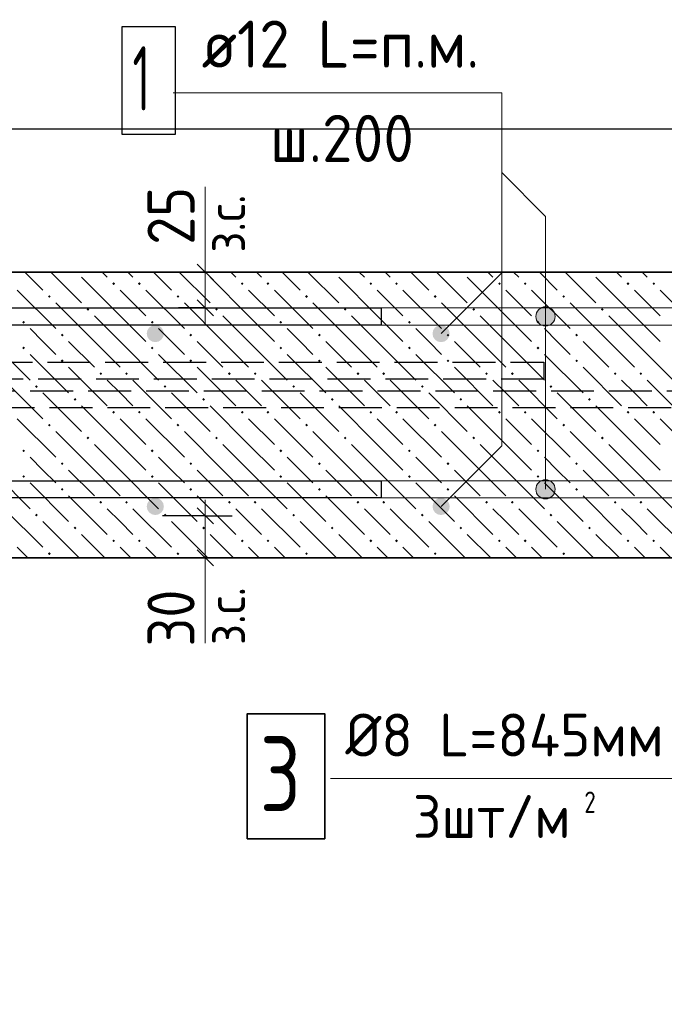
# Model space of a CAD drawing. Header units: millimetres. Extents: x 0 to 50400, y 0 to 35640.
# Tile 11 of 40: x 9164 to 12773, y 9202 to 14715. Entities that reach past the tile are written whole.
import ezdxf

# ---------------------------------------------------------------- set-up
doc = ezdxf.new("R2010")
doc.units = ezdxf.units.MM
doc.linetypes.add('______2', pattern=[324, 240, -84])
for name, color, linetype, lineweight in [('Standard', 7, 'Continuous', 25), ('ЖБ Перекрытие верхний уровень', 7, 'Continuous', 35), ('Размерная линия_ общее', 7, 'Continuous', 13), ('Текст_ общее', 7, 'Continuous', 25)]:
    doc.layers.add(name, color=color, linetype=linetype, lineweight=lineweight)
doc.layers.add('Обрамление П-обр. равн.', color=7, linetype='Continuous', lineweight=25, true_color=0x5f1e0f)
doc.layers.add('Фоновоя арматура Х1', color=7, linetype='Continuous', lineweight=18, true_color=0x656565)
doc.layers.add('Стена фоновая арматура Х1', color=7, linetype='______2', true_color=0xa0a0a0)
doc.styles.add('ISOCPEUR', font='txt')

msp = doc.modelspace()

# ---------------------------------------------------------------- hatches: boundary and pattern name
at = {"layer": 'ЖБ Перекрытие верхний уровень', "linetype": 'Continuous', "lineweight": 18, "transparency": 33554687}
for points in [[(9473.8, 13301.9), (9473.5, 13301.6), (9473.2, 13301.9)], [(10193.8, 13301.9), (10193.5, 13301.6), (10193.2, 13301.9)], [(10913.8, 13301.9), (10913.5, 13301.6), (10913.2, 13301.9)], [(11633.8, 13301.9), (11633.5, 13301.6), (11633.2, 13301.9)], [(12353.8, 13301.9), (12353.5, 13301.6), (12353.2, 13301.9)], [(9681.7, 13237.4), (9689.5, 13245.2), (9697.3, 13237.4), (9689.5, 13229.6)], [(9825.7, 13237.4), (9833.5, 13245.2), (9841.3, 13237.4), (9833.5, 13229.6)], [(10401.7, 13237.4), (10409.5, 13245.2), (10417.3, 13237.4), (10409.5, 13229.6)], [(10545.7, 13237.4), (10553.5, 13245.2), (10561.3, 13237.4), (10553.5, 13229.6)], [(11121.7, 13237.4), (11129.5, 13245.2), (11137.3, 13237.4), (11129.5, 13229.6)], [(11265.7, 13237.4), (11273.5, 13245.2), (11281.3, 13237.4), (11273.5, 13229.6)], [(11841.7, 13237.4), (11849.5, 13245.2), (11857.3, 13237.4), (11849.5, 13229.6)], [(11985.7, 13237.4), (11993.5, 13245.2), (12001.3, 13237.4), (11993.5, 13229.6)], [(12561.7, 13237.4), (12569.5, 13245.2), (12577.3, 13237.4), (12569.5, 13229.6)], [(12705.7, 13237.4), (12713.5, 13245.2), (12721.3, 13237.4), (12713.5, 13229.6)], [(9321.7, 13165.4), (9329.5, 13173.2), (9337.3, 13165.4), (9329.5, 13157.6)], [(10041.7, 13165.4), (10049.5, 13173.2), (10057.3, 13165.4), (10049.5, 13157.6)], [(10761.7, 13165.4), (10769.5, 13173.2), (10777.3, 13165.4), (10769.5, 13157.6)], [(11481.7, 13165.4), (11489.5, 13173.2), (11497.3, 13165.4), (11489.5, 13157.6)], [(12201.7, 13165.4), (12209.5, 13173.2), (12217.3, 13165.4), (12209.5, 13157.6)], [(9537.7, 13093.4), (9545.5, 13101.2), (9553.3, 13093.4), (9545.5, 13085.6)], [(10257.7, 13093.4), (10265.5, 13101.2), (10273.3, 13093.4), (10265.5, 13085.6)], [(10977.7, 13093.4), (10985.5, 13101.2), (10993.3, 13093.4), (10985.5, 13085.6)], [(11697.7, 13093.4), (11705.5, 13101.2), (11713.3, 13093.4), (11705.5, 13085.6)], [(12417.7, 13093.4), (12425.5, 13101.2), (12433.3, 13093.4), (12425.5, 13085.6)], [(9177.7, 13021.4), (9185.5, 13029.2), (9193.3, 13021.4), (9185.5, 13013.6)], [(9897.7, 13021.4), (9905.5, 13029.2), (9913.3, 13021.4), (9905.5, 13013.6)], [(10617.7, 13021.4), (10625.5, 13029.2), (10633.3, 13021.4), (10625.5, 13013.6)], [(11337.7, 13021.4), (11345.5, 13029.2), (11353.3, 13021.4), (11345.5, 13013.6)], [(12057.7, 13021.4), (12065.5, 13029.2), (12073.3, 13021.4), (12065.5, 13013.6)], [(9393.7, 12949.4), (9401.5, 12957.2), (9409.3, 12949.4), (9401.5, 12941.6)], [(10113.7, 12949.4), (10121.5, 12957.2), (10129.3, 12949.4), (10121.5, 12941.6)], [(10833.7, 12949.4), (10841.5, 12957.2), (10849.3, 12949.4), (10841.5, 12941.6)], [(11553.7, 12949.4), (11561.5, 12957.2), (11569.3, 12949.4), (11561.5, 12941.6)], [(12273.7, 12949.4), (12281.5, 12957.2), (12289.3, 12949.4), (12281.5, 12941.6)], [(9177.7, 12877.4), (9185.5, 12885.2), (9193.3, 12877.4), (9185.5, 12869.6)], [(9897.7, 12877.4), (9905.5, 12885.2), (9913.3, 12877.4), (9905.5, 12869.6)], [(10617.7, 12877.4), (10625.5, 12885.2), (10633.3, 12877.4), (10625.5, 12869.6)], [(11337.7, 12877.4), (11345.5, 12885.2), (11353.3, 12877.4), (11345.5, 12869.6)], [(12057.7, 12877.4), (12065.5, 12885.2), (12073.3, 12877.4), (12065.5, 12869.6)], [(9393.7, 12805.4), (9401.5, 12813.2), (9409.3, 12805.4), (9401.5, 12797.6)], [(10113.7, 12805.4), (10121.5, 12813.2), (10129.3, 12805.4), (10121.5, 12797.6)], [(10833.7, 12805.4), (10841.5, 12813.2), (10849.3, 12805.4), (10841.5, 12797.6)], [(11553.7, 12805.4), (11561.5, 12813.2), (11569.3, 12805.4), (11561.5, 12797.6)], [(12273.7, 12805.4), (12281.5, 12813.2), (12289.3, 12805.4), (12281.5, 12797.6)], [(9609.7, 12733.4), (9617.5, 12741.2), (9625.3, 12733.4), (9617.5, 12725.6)], [(9753.7, 12733.4), (9761.5, 12741.2), (9769.3, 12733.4), (9761.5, 12725.6)], [(10329.7, 12733.4), (10337.5, 12741.2), (10345.3, 12733.4), (10337.5, 12725.6)], [(10473.7, 12733.4), (10481.5, 12741.2), (10489.3, 12733.4), (10481.5, 12725.6)], [(11049.7, 12733.4), (11057.5, 12741.2), (11065.3, 12733.4), (11057.5, 12725.6)], [(11193.7, 12733.4), (11201.5, 12741.2), (11209.3, 12733.4), (11201.5, 12725.6)], [(11769.7, 12733.4), (11777.5, 12741.2), (11785.3, 12733.4), (11777.5, 12725.6)], [(11913.7, 12733.4), (11921.5, 12741.2), (11929.3, 12733.4), (11921.5, 12725.6)], [(12489.7, 12733.4), (12497.5, 12741.2), (12505.3, 12733.4), (12497.5, 12725.6)], [(12633.7, 12733.4), (12641.5, 12741.2), (12649.3, 12733.4), (12641.5, 12725.6)], [(9249.7, 12661.4), (9257.5, 12669.2), (9265.3, 12661.4), (9257.5, 12653.6)], [(9969.7, 12661.4), (9977.5, 12669.2), (9985.3, 12661.4), (9977.5, 12653.6)], [(10689.7, 12661.4), (10697.5, 12669.2), (10705.3, 12661.4), (10697.5, 12653.6)], [(11409.7, 12661.4), (11417.5, 12669.2), (11425.3, 12661.4), (11417.5, 12653.6)], [(12129.7, 12661.4), (12137.5, 12669.2), (12145.3, 12661.4), (12137.5, 12653.6)], [(9465.7, 12589.4), (9473.5, 12597.2), (9481.3, 12589.4), (9473.5, 12581.6)], [(10185.7, 12589.4), (10193.5, 12597.2), (10201.3, 12589.4), (10193.5, 12581.6)], [(10905.7, 12589.4), (10913.5, 12597.2), (10921.3, 12589.4), (10913.5, 12581.6)], [(11625.7, 12589.4), (11633.5, 12597.2), (11641.3, 12589.4), (11633.5, 12581.6)], [(12345.7, 12589.4), (12353.5, 12597.2), (12361.3, 12589.4), (12353.5, 12581.6)], [(9681.7, 12517.4), (9689.5, 12525.2), (9697.3, 12517.4), (9689.5, 12509.6)], [(9825.7, 12517.4), (9833.5, 12525.2), (9841.3, 12517.4), (9833.5, 12509.6)], [(10401.7, 12517.4), (10409.5, 12525.2), (10417.3, 12517.4), (10409.5, 12509.6)], [(10545.7, 12517.4), (10553.5, 12525.2), (10561.3, 12517.4), (10553.5, 12509.6)], [(11121.7, 12517.4), (11129.5, 12525.2), (11137.3, 12517.4), (11129.5, 12509.6)], [(11265.7, 12517.4), (11273.5, 12525.2), (11281.3, 12517.4), (11273.5, 12509.6)], [(11841.7, 12517.4), (11849.5, 12525.2), (11857.3, 12517.4), (11849.5, 12509.6)], [(11985.7, 12517.4), (11993.5, 12525.2), (12001.3, 12517.4), (11993.5, 12509.6)], [(12561.7, 12517.4), (12569.5, 12525.2), (12577.3, 12517.4), (12569.5, 12509.6)], [(12705.7, 12517.4), (12713.5, 12525.2), (12721.3, 12517.4), (12713.5, 12509.6)], [(9321.7, 12445.4), (9329.5, 12453.2), (9337.3, 12445.4), (9329.5, 12437.6)], [(10041.7, 12445.4), (10049.5, 12453.2), (10057.3, 12445.4), (10049.5, 12437.6)], [(10761.7, 12445.4), (10769.5, 12453.2), (10777.3, 12445.4), (10769.5, 12437.6)], [(11481.7, 12445.4), (11489.5, 12453.2), (11497.3, 12445.4), (11489.5, 12437.6)], [(12201.7, 12445.4), (12209.5, 12453.2), (12217.3, 12445.4), (12209.5, 12437.6)], [(9537.7, 12373.4), (9545.5, 12381.2), (9553.3, 12373.4), (9545.5, 12365.6)], [(10257.7, 12373.4), (10265.5, 12381.2), (10273.3, 12373.4), (10265.5, 12365.6)], [(10977.7, 12373.4), (10985.5, 12381.2), (10993.3, 12373.4), (10985.5, 12365.6)], [(11697.7, 12373.4), (11705.5, 12381.2), (11713.3, 12373.4), (11705.5, 12365.6)], [(12417.7, 12373.4), (12425.5, 12381.2), (12433.3, 12373.4), (12425.5, 12365.6)], [(9177.7, 12301.4), (9185.5, 12309.2), (9193.3, 12301.4), (9185.5, 12293.6)], [(9897.7, 12301.4), (9905.5, 12309.2), (9913.3, 12301.4), (9905.5, 12293.6)], [(10617.7, 12301.4), (10625.5, 12309.2), (10633.3, 12301.4), (10625.5, 12293.6)], [(11337.7, 12301.4), (11345.5, 12309.2), (11353.3, 12301.4), (11345.5, 12293.6)], [(12057.7, 12301.4), (12065.5, 12309.2), (12073.3, 12301.4), (12065.5, 12293.6)], [(9393.7, 12229.4), (9401.5, 12237.2), (9409.3, 12229.4), (9401.5, 12221.6)], [(10113.7, 12229.4), (10121.5, 12237.2), (10129.3, 12229.4), (10121.5, 12221.6)], [(10833.7, 12229.4), (10841.5, 12237.2), (10849.3, 12229.4), (10841.5, 12221.6)], [(11553.7, 12229.4), (11561.5, 12237.2), (11569.3, 12229.4), (11561.5, 12221.6)], [(12273.7, 12229.4), (12281.5, 12237.2), (12289.3, 12229.4), (12281.5, 12221.6)], [(9177.7, 12157.4), (9185.5, 12165.2), (9193.3, 12157.4), (9185.5, 12149.6)], [(9897.7, 12157.4), (9905.5, 12165.2), (9913.3, 12157.4), (9905.5, 12149.6)], [(10617.7, 12157.4), (10625.5, 12165.2), (10633.3, 12157.4), (10625.5, 12149.6)], [(11337.7, 12157.4), (11345.5, 12165.2), (11353.3, 12157.4), (11345.5, 12149.6)], [(12057.7, 12157.4), (12065.5, 12165.2), (12073.3, 12157.4), (12065.5, 12149.6)], [(9393.7, 12085.4), (9401.5, 12093.2), (9409.3, 12085.4), (9401.5, 12077.6)], [(10113.7, 12085.4), (10121.5, 12093.2), (10129.3, 12085.4), (10121.5, 12077.6)], [(10833.7, 12085.4), (10841.5, 12093.2), (10849.3, 12085.4), (10841.5, 12077.6)], [(11553.7, 12085.4), (11561.5, 12093.2), (11569.3, 12085.4), (11561.5, 12077.6)], [(12273.7, 12085.4), (12281.5, 12093.2), (12289.3, 12085.4), (12281.5, 12077.6)], [(9609.7, 12013.4), (9617.5, 12021.2), (9625.3, 12013.4), (9617.5, 12005.6)], [(9753.7, 12013.4), (9761.5, 12021.2), (9769.3, 12013.4), (9761.5, 12005.6)], [(10329.7, 12013.4), (10337.5, 12021.2), (10345.3, 12013.4), (10337.5, 12005.6)], [(10473.7, 12013.4), (10481.5, 12021.2), (10489.3, 12013.4), (10481.5, 12005.6)], [(11049.7, 12013.4), (11057.5, 12021.2), (11065.3, 12013.4), (11057.5, 12005.6)], [(11193.7, 12013.4), (11201.5, 12021.2), (11209.3, 12013.4), (11201.5, 12005.6)], [(11769.7, 12013.4), (11777.5, 12021.2), (11785.3, 12013.4), (11777.5, 12005.6)], [(11913.7, 12013.4), (11921.5, 12021.2), (11929.3, 12013.4), (11921.5, 12005.6)], [(12489.7, 12013.4), (12497.5, 12021.2), (12505.3, 12013.4), (12497.5, 12005.6)], [(12633.7, 12013.4), (12641.5, 12021.2), (12649.3, 12013.4), (12641.5, 12005.6)], [(9249.7, 11941.4), (9257.5, 11949.2), (9265.3, 11941.4), (9257.5, 11933.6)], [(9969.7, 11941.4), (9977.5, 11949.2), (9985.3, 11941.4), (9977.5, 11933.6)], [(10689.7, 11941.4), (10697.5, 11949.2), (10705.3, 11941.4), (10697.5, 11933.6)], [(11409.7, 11941.4), (11417.5, 11949.2), (11425.3, 11941.4), (11417.5, 11933.6)], [(12129.7, 11941.4), (12137.5, 11949.2), (12145.3, 11941.4), (12137.5, 11933.6)], [(9465.7, 11869.4), (9473.5, 11877.2), (9481.3, 11869.4), (9473.5, 11861.6)], [(10185.7, 11869.4), (10193.5, 11877.2), (10201.3, 11869.4), (10193.5, 11861.6)], [(10905.7, 11869.4), (10913.5, 11877.2), (10921.3, 11869.4), (10913.5, 11861.6)], [(11625.7, 11869.4), (11633.5, 11877.2), (11641.3, 11869.4), (11633.5, 11861.6)], [(12345.7, 11869.4), (12353.5, 11877.2), (12361.3, 11869.4), (12353.5, 11861.6)], [(9681.7, 11797.4), (9689.5, 11805.2), (9697.3, 11797.4), (9689.5, 11789.6)], [(9825.7, 11797.4), (9833.5, 11805.2), (9841.3, 11797.4), (9833.5, 11789.6)], [(10401.7, 11797.4), (10409.5, 11805.2), (10417.3, 11797.4), (10409.5, 11789.6)], [(10545.7, 11797.4), (10553.5, 11805.2), (10561.3, 11797.4), (10553.5, 11789.6)], [(11121.7, 11797.4), (11129.5, 11805.2), (11137.3, 11797.4), (11129.5, 11789.6)], [(11265.7, 11797.4), (11273.5, 11805.2), (11281.3, 11797.4), (11273.5, 11789.6)], [(11841.7, 11797.4), (11849.5, 11805.2), (11857.3, 11797.4), (11849.5, 11789.6)], [(11985.7, 11797.4), (11993.5, 11805.2), (12001.3, 11797.4), (11993.5, 11789.6)], [(12561.7, 11797.4), (12569.5, 11805.2), (12577.3, 11797.4), (12569.5, 11789.6)], [(12705.7, 11797.4), (12713.5, 11805.2), (12721.3, 11797.4), (12713.5, 11789.6)], [(9321.7, 11725.4), (9329.5, 11733.2), (9337.3, 11725.4), (9329.5, 11717.6)], [(10041.7, 11725.4), (10049.5, 11733.2), (10057.3, 11725.4), (10049.5, 11717.6)], [(10761.7, 11725.4), (10769.5, 11733.2), (10777.3, 11725.4), (10769.5, 11717.6)], [(11481.7, 11725.4), (11489.5, 11733.2), (11497.3, 11725.4), (11489.5, 11717.6)], [(12201.7, 11725.4), (12209.5, 11733.2), (12217.3, 11725.4), (12209.5, 11717.6)]]:
    msp.add_hatch(color=7, dxfattribs=at).paths.add_polyline_path(points, flags=16)
at = {"layer": 'Текст_ общее', "linetype": 'Continuous', "lineweight": 13, "transparency": 33554687}
for points in [[(12053.6, 13053.9), (12161.6, 13053.9), (12154, 13080.9)], [(12053.6, 13053.9), (12154, 13080.9), (12061.1, 13080.9)], [(12061.1, 13080.9), (12154, 13080.9), (12134.6, 13100.3)], [(12061.1, 13080.9), (12134.6, 13100.3), (12080.6, 13100.3)], [(12080.6, 13100.3), (12134.6, 13100.3), (12107.5, 13107.9)], [(12061.1, 13026.9), (12161.6, 13053.9), (12053.6, 13053.9)], [(12061.1, 13026.9), (12154, 13026.9), (12161.6, 13053.9)], [(12080.6, 13007.4), (12154, 13026.9), (12061.1, 13026.9)], [(12080.6, 13007.4), (12134.6, 13007.4), (12154, 13026.9)], [(12134.6, 13007.4), (12080.6, 13007.4), (12107.5, 12999.9)], [(12061.1, 12112.9), (12154, 12112.9), (12134.6, 12132.3)], [(12061.1, 12112.9), (12134.6, 12132.3), (12080.6, 12132.3)], [(12080.6, 12132.3), (12134.6, 12132.3), (12107.5, 12139.9)], [(12053.6, 12085.9), (12161.6, 12085.9), (12154, 12112.9)], [(12053.6, 12085.9), (12154, 12112.9), (12061.1, 12112.9)], [(12061.1, 12058.9), (12161.6, 12085.9), (12053.6, 12085.9)], [(12061.1, 12058.9), (12154, 12058.9), (12161.6, 12085.9)], [(12080.6, 12039.4), (12154, 12058.9), (12061.1, 12058.9)], [(12080.6, 12039.4), (12134.6, 12039.4), (12154, 12058.9)], [(12134.6, 12039.4), (12080.6, 12039.4), (12107.5, 12031.9)]]:
    msp.add_hatch(color=7, dxfattribs=at).paths.add_polyline_path(points)
at = {"layer": 'Фоновоя арматура Х1', "linetype": 'Continuous', "lineweight": 18, "transparency": 33554687}
for points in [[(9970.9, 12957.9), (9967.2, 12976.3), (9956.8, 12991.8), (9941.2, 13002.2), (9922.9, 13005.9), (9904.5, 13002.2), (9888.9, 12991.8), (9878.5, 12976.3), (9874.9, 12957.9), (9878.5, 12939.5), (9888.9, 12923.9), (9904.5, 12913.5), (9922.9, 12909.9), (9941.2, 12913.5), (9956.8, 12923.9), (9967.2, 12939.5)], [(11570.9, 12957.9), (11567.2, 12976.3), (11556.8, 12991.8), (11541.2, 13002.2), (11522.9, 13005.9), (11504.5, 13002.2), (11488.9, 12991.8), (11478.5, 12976.3), (11474.9, 12957.9), (11478.5, 12939.5), (11488.9, 12923.9), (11504.5, 12913.5), (11522.9, 12909.9), (11541.2, 12913.5), (11556.8, 12923.9), (11567.2, 12939.5)], [(9970.9, 11989.9), (9967.2, 12008.2), (9956.8, 12023.8), (9941.2, 12034.2), (9922.9, 12037.9), (9904.5, 12034.2), (9888.9, 12023.8), (9878.5, 12008.2), (9874.9, 11989.9), (9878.5, 11971.5), (9888.9, 11955.9), (9904.5, 11945.5), (9922.9, 11941.9), (9941.2, 11945.5), (9956.8, 11955.9), (9967.2, 11971.5)], [(11570.9, 11989.9), (11567.2, 12008.2), (11556.8, 12023.8), (11541.2, 12034.2), (11522.9, 12037.9), (11504.5, 12034.2), (11488.9, 12023.8), (11478.5, 12008.2), (11474.9, 11989.9), (11478.5, 11971.5), (11488.9, 11955.9), (11504.5, 11945.5), (11522.9, 11941.9), (11541.2, 11945.5), (11556.8, 11955.9), (11567.2, 11971.5)]]:
    msp.add_hatch(color=7, dxfattribs=at).paths.add_polyline_path(points)

# ---------------------------------------------------------------- linework, layer by layer
at = {"layer": 'Standard', "color": 7, "linetype": 'Continuous', "lineweight": 13, "transparency": 33554687}
for p, q in [((10202.9, 13301.9), (10202.9, 13778.8)), ((10202.9, 11701.9), (10202.9, 11225))]:
    msp.add_line(p, q, dxfattribs=at)
for points in [[(11522.9, 12957.9), (11862.3, 13297.3), (11862.3, 14305.9), (10022.3, 14305.9)], [(11522.9, 11989.9), (11862.3, 12329.3), (11862.3, 13457.3)], [(10903.9, 10466.6), (13166, 10466.6), (13166, 12455.1)]]:
    msp.add_lwpolyline(points, dxfattribs=at)
at = {"layer": 'Standard', "color": 254, "linetype": 'Continuous', "lineweight": -3, "true_color": 0xc4c4ff, "transparency": 33554687}
msp.add_lwpolyline([(5250.9, 8509.9), (15359.9, 8509.9), (15359.9, 14101.9), (5250.9, 14101.9), (5250.9, 8509.9)], dxfattribs=at)
at = {"layer": 'ЖБ Перекрытие верхний уровень', "color": 7, "linetype": 'Continuous', "lineweight": 35, "transparency": 33554687}
for p, q in [((14559.9, 13301.9), (6050.9, 13301.9)), ((8050.9, 11701.9), (14559.9, 11701.9))]:
    msp.add_line(p, q, dxfattribs=at)
at = {"layer": 'ЖБ Перекрытие верхний уровень', "color": 9, "linetype": 'Continuous', "lineweight": 18, "true_color": 0xc7c7c7, "transparency": 33554687}
for p, q in [((9193, 13301.9), (9293.5, 13201.4)), ((9337, 13301.9), (9509.5, 13129.4)), ((9625, 13301.9), (9653.5, 13273.4)), ((9797.5, 13273.4), (9769, 13301.9)), ((9913, 13301.9), (10013.5, 13201.4)), ((10057, 13301.9), (10229.5, 13129.4)), ((10345, 13301.9), (10373.5, 13273.4)), ((10517.5, 13273.4), (10489, 13301.9)), ((10633, 13301.9), (10733.5, 13201.4)), ((10777, 13301.9), (10949.5, 13129.4)), ((11065, 13301.9), (11093.5, 13273.4)), ((11237.5, 13273.4), (11209, 13301.9)), ((11353, 13301.9), (11453.5, 13201.4)), ((11497, 13301.9), (11669.5, 13129.4)), ((11785, 13301.9), (11813.5, 13273.4)), ((11957.5, 13273.4), (11929, 13301.9)), ((12073, 13301.9), (12173.5, 13201.4)), ((12217, 13301.9), (12389.5, 13129.4)), ((12505, 13301.9), (12533.5, 13273.4)), ((12677.5, 13273.4), (12649, 13301.9)), ((9725.5, 13057.4), (9509.5, 13273.4)), ((10445.5, 13057.4), (10229.5, 13273.4)), ((11165.5, 13057.4), (10949.5, 13273.4)), ((11885.5, 13057.4), (11669.5, 13273.4)), ((12605.5, 13057.4), (12389.5, 13273.4)), ((9149.5, 13201.4), (9365.5, 12985.4)), ((9725.5, 13201.4), (9869.5, 13057.4)), ((9869.5, 13201.4), (10085.5, 12985.4)), ((10445.5, 13201.4), (10589.5, 13057.4)), ((10589.5, 13201.4), (10805.5, 12985.4)), ((11165.5, 13201.4), (11309.5, 13057.4)), ((11309.5, 13201.4), (11525.5, 12985.4)), ((11885.5, 13201.4), (12029.5, 13057.4)), ((12029.5, 13201.4), (12245.5, 12985.4)), ((12605.5, 13201.4), (12749.5, 13057.4)), ((12749.5, 13201.4), (12965.5, 12985.4)), ((9581.5, 12913.4), (9365.5, 13129.4)), ((10301.5, 12913.4), (10085.5, 13129.4)), ((11021.5, 12913.4), (10805.5, 13129.4)), ((11741.5, 12913.4), (11525.5, 13129.4)), ((12461.5, 12913.4), (12245.5, 13129.4)), ((9581.5, 13057.4), (9725.5, 12913.4)), ((9725.5, 13057.4), (9869.5, 12913.4)), ((10301.5, 13057.4), (10445.5, 12913.4)), ((10445.5, 13057.4), (10589.5, 12913.4)), ((11021.5, 13057.4), (11165.5, 12913.4)), ((11165.5, 13057.4), (11309.5, 12913.4)), ((11741.5, 13057.4), (11885.5, 12913.4)), ((11885.5, 13057.4), (12029.5, 12913.4)), ((12461.5, 13057.4), (12605.5, 12913.4)), ((12605.5, 13057.4), (12749.5, 12913.4)), ((9293.5, 12913.4), (9221.5, 12985.4)), ((10013.5, 12913.4), (9941.5, 12985.4)), ((10733.5, 12913.4), (10661.5, 12985.4)), ((11453.5, 12913.4), (11381.5, 12985.4)), ((12173.5, 12913.4), (12101.5, 12985.4)), ((9005.5, 12913.4), (9221.5, 12697.4)), ((9365.5, 12841.4), (9293.5, 12913.4)), ((9437.5, 12913.4), (9581.5, 12769.4)), ((9581.5, 12913.4), (9725.5, 12769.4)), ((9725.5, 12913.4), (9941.5, 12697.4)), ((10085.5, 12841.4), (10013.5, 12913.4)), ((10157.5, 12913.4), (10301.5, 12769.4)), ((10301.5, 12913.4), (10445.5, 12769.4)), ((10445.5, 12913.4), (10661.5, 12697.4)), ((10805.5, 12841.4), (10733.5, 12913.4)), ((10877.5, 12913.4), (11021.5, 12769.4)), ((11021.5, 12913.4), (11165.5, 12769.4)), ((11165.5, 12913.4), (11381.5, 12697.4)), ((11525.5, 12841.4), (11453.5, 12913.4)), ((11597.5, 12913.4), (11741.5, 12769.4)), ((11741.5, 12913.4), (11885.5, 12769.4)), ((11885.5, 12913.4), (12101.5, 12697.4)), ((12245.5, 12841.4), (12173.5, 12913.4)), ((12317.5, 12913.4), (12461.5, 12769.4)), ((12461.5, 12913.4), (12605.5, 12769.4)), ((12605.5, 12913.4), (12821.5, 12697.4)), ((9221.5, 12841.4), (9437.5, 12625.4)), ((9941.5, 12841.4), (10157.5, 12625.4)), ((10661.5, 12841.4), (10877.5, 12625.4)), ((11381.5, 12841.4), (11597.5, 12625.4)), ((12101.5, 12841.4), (12317.5, 12625.4)), ((9437.5, 12769.4), (9653.5, 12553.4)), ((10157.5, 12769.4), (10373.5, 12553.4)), ((10877.5, 12769.4), (11093.5, 12553.4)), ((11597.5, 12769.4), (11813.5, 12553.4)), ((12317.5, 12769.4), (12533.5, 12553.4)), ((9077.5, 12697.4), (9293.5, 12481.4)), ((9725.5, 12625.4), (9653.5, 12697.4)), ((9797.5, 12697.4), (10013.5, 12481.4)), ((10445.5, 12625.4), (10373.5, 12697.4)), ((10517.5, 12697.4), (10733.5, 12481.4)), ((11165.5, 12625.4), (11093.5, 12697.4)), ((11237.5, 12697.4), (11453.5, 12481.4)), ((11885.5, 12625.4), (11813.5, 12697.4)), ((11957.5, 12697.4), (12173.5, 12481.4)), ((12605.5, 12625.4), (12533.5, 12697.4)), ((12677.5, 12697.4), (12893.5, 12481.4)), ((9293.5, 12625.4), (9509.5, 12409.4)), ((9797.5, 12553.4), (9725.5, 12625.4)), ((10013.5, 12625.4), (10229.5, 12409.4)), ((10517.5, 12553.4), (10445.5, 12625.4)), ((10733.5, 12625.4), (10949.5, 12409.4)), ((11237.5, 12553.4), (11165.5, 12625.4)), ((11453.5, 12625.4), (11669.5, 12409.4)), ((11957.5, 12553.4), (11885.5, 12625.4)), ((12173.5, 12625.4), (12389.5, 12409.4)), ((12677.5, 12553.4), (12605.5, 12625.4)), ((9725.5, 12337.4), (9509.5, 12553.4)), ((10445.5, 12337.4), (10229.5, 12553.4)), ((11165.5, 12337.4), (10949.5, 12553.4)), ((11885.5, 12337.4), (11669.5, 12553.4)), ((12605.5, 12337.4), (12389.5, 12553.4)), ((9149.5, 12481.4), (9365.5, 12265.4)), ((9725.5, 12481.4), (9869.5, 12337.4)), ((9869.5, 12481.4), (10085.5, 12265.4)), ((10445.5, 12481.4), (10589.5, 12337.4)), ((10589.5, 12481.4), (10805.5, 12265.4)), ((11165.5, 12481.4), (11309.5, 12337.4)), ((11309.5, 12481.4), (11525.5, 12265.4)), ((11885.5, 12481.4), (12029.5, 12337.4)), ((12029.5, 12481.4), (12245.5, 12265.4)), ((12605.5, 12481.4), (12749.5, 12337.4)), ((12749.5, 12481.4), (12965.5, 12265.4)), ((9581.5, 12193.4), (9365.5, 12409.4)), ((10301.5, 12193.4), (10085.5, 12409.4)), ((11021.5, 12193.4), (10805.5, 12409.4)), ((11741.5, 12193.4), (11525.5, 12409.4)), ((12461.5, 12193.4), (12245.5, 12409.4)), ((9581.5, 12337.4), (9725.5, 12193.4)), ((9725.5, 12337.4), (9869.5, 12193.4)), ((10301.5, 12337.4), (10445.5, 12193.4)), ((10445.5, 12337.4), (10589.5, 12193.4)), ((11021.5, 12337.4), (11165.5, 12193.4)), ((11165.5, 12337.4), (11309.5, 12193.4)), ((11741.5, 12337.4), (11885.5, 12193.4)), ((11885.5, 12337.4), (12029.5, 12193.4)), ((12461.5, 12337.4), (12605.5, 12193.4)), ((12605.5, 12337.4), (12749.5, 12193.4)), ((9293.5, 12193.4), (9221.5, 12265.4)), ((10013.5, 12193.4), (9941.5, 12265.4)), ((10733.5, 12193.4), (10661.5, 12265.4)), ((11453.5, 12193.4), (11381.5, 12265.4)), ((12173.5, 12193.4), (12101.5, 12265.4)), ((9005.5, 12193.4), (9221.5, 11977.4)), ((9365.5, 12121.4), (9293.5, 12193.4)), ((9437.5, 12193.4), (9581.5, 12049.4)), ((9581.5, 12193.4), (9725.5, 12049.4)), ((9725.5, 12193.4), (9941.5, 11977.4)), ((10085.5, 12121.4), (10013.5, 12193.4)), ((10157.5, 12193.4), (10301.5, 12049.4)), ((10301.5, 12193.4), (10445.5, 12049.4)), ((10445.5, 12193.4), (10661.5, 11977.4)), ((10805.5, 12121.4), (10733.5, 12193.4)), ((10877.5, 12193.4), (11021.5, 12049.4)), ((11021.5, 12193.4), (11165.5, 12049.4)), ((11165.5, 12193.4), (11381.5, 11977.4)), ((11525.5, 12121.4), (11453.5, 12193.4)), ((11597.5, 12193.4), (11741.5, 12049.4)), ((11741.5, 12193.4), (11885.5, 12049.4)), ((11885.5, 12193.4), (12101.5, 11977.4)), ((12245.5, 12121.4), (12173.5, 12193.4)), ((12317.5, 12193.4), (12461.5, 12049.4)), ((12461.5, 12193.4), (12605.5, 12049.4)), ((12605.5, 12193.4), (12821.5, 11977.4)), ((9221.5, 12121.4), (9437.5, 11905.4)), ((9941.5, 12121.4), (10157.5, 11905.4)), ((10661.5, 12121.4), (10877.5, 11905.4)), ((11381.5, 12121.4), (11597.5, 11905.4)), ((12101.5, 12121.4), (12317.5, 11905.4)), ((9437.5, 12049.4), (9653.5, 11833.4)), ((10157.5, 12049.4), (10373.5, 11833.4)), ((10877.5, 12049.4), (11093.5, 11833.4)), ((11597.5, 12049.4), (11813.5, 11833.4)), ((12317.5, 12049.4), (12533.5, 11833.4)), ((9077.5, 11977.4), (9293.5, 11761.4)), ((9725.5, 11905.4), (9653.5, 11977.4)), ((9797.5, 11977.4), (10013.5, 11761.4)), ((10445.5, 11905.4), (10373.5, 11977.4)), ((10517.5, 11977.4), (10733.5, 11761.4)), ((11165.5, 11905.4), (11093.5, 11977.4)), ((11237.5, 11977.4), (11453.5, 11761.4)), ((11885.5, 11905.4), (11813.5, 11977.4)), ((11957.5, 11977.4), (12173.5, 11761.4)), ((12605.5, 11905.4), (12533.5, 11977.4)), ((12677.5, 11977.4), (12893.5, 11761.4)), ((9293.5, 11905.4), (9497, 11701.9)), ((9797.5, 11833.4), (9725.5, 11905.4)), ((10013.5, 11905.4), (10217, 11701.9)), ((10517.5, 11833.4), (10445.5, 11905.4)), ((10733.5, 11905.4), (10937, 11701.9)), ((11237.5, 11833.4), (11165.5, 11905.4)), ((11453.5, 11905.4), (11657, 11701.9)), ((11957.5, 11833.4), (11885.5, 11905.4)), ((12173.5, 11905.4), (12377, 11701.9)), ((12677.5, 11833.4), (12605.5, 11905.4)), ((9641, 11701.9), (9509.5, 11833.4)), ((10361, 11701.9), (10229.5, 11833.4)), ((11081, 11701.9), (10949.5, 11833.4)), ((11801, 11701.9), (11669.5, 11833.4)), ((12521, 11701.9), (12389.5, 11833.4)), ((9149.5, 11761.4), (9209, 11701.9)), ((9725.5, 11761.4), (9785, 11701.9)), ((9869.5, 11761.4), (9929, 11701.9)), ((10445.5, 11761.4), (10505, 11701.9)), ((10589.5, 11761.4), (10649, 11701.9)), ((11165.5, 11761.4), (11225, 11701.9)), ((11309.5, 11761.4), (11369, 11701.9)), ((11885.5, 11761.4), (11945, 11701.9)), ((12029.5, 11761.4), (12089, 11701.9)), ((12605.5, 11761.4), (12665, 11701.9)), ((12749.5, 11761.4), (12809, 11701.9))]:
    msp.add_line(p, q, dxfattribs=at)
at = {"layer": 'Обрамление П-обр. равн.', "color": 38, "linetype": 'Continuous', "lineweight": 25, "true_color": 0x5f1e0f, "transparency": 33554687}
for points in [[(6565.1, 13101.9), (11186.9, 13101.9), (11186.9, 13005.9)], [(6565.1, 13101.9), (11186.9, 13101.9), (11186.9, 13005.9)], [(11186.9, 13005.9), (6571.7, 13005.9)], [(11186.9, 13005.9), (6571.7, 13005.9)], [(6571.7, 12133.9), (11186.9, 12133.9), (11186.9, 12037.9), (6565.1, 12037.9)], [(6571.7, 12133.9), (11186.9, 12133.9), (11186.9, 12037.9), (6565.1, 12037.9)]]:
    msp.add_lwpolyline(points, dxfattribs=at)
at = {"layer": 'Размерная линия_ общее', "color": 7, "linetype": 'Continuous', "lineweight": 25, "transparency": 33554687}
for p, q in [((10247.9, 13256.9), (10157.9, 13346.9)), ((10247.9, 13056.9), (10157.9, 13146.9)), ((10157.9, 11982.9), (10247.9, 11892.9)), ((10157.9, 11746.9), (10247.9, 11656.9))]:
    msp.add_line(p, q, dxfattribs=at)
at = {"layer": 'Размерная линия_ общее', "color": 7, "linetype": 'Continuous', "lineweight": 13, "transparency": 33554687}
for p, q in [((10202.9, 13301.9), (10202.9, 13391.9)), ((10202.9, 13101.9), (10202.9, 13301.9)), ((10202.9, 13101.9), (10202.9, 13011.9)), ((10202.9, 11937.9), (10202.9, 12027.9)), ((10202.9, 11937.9), (10202.9, 11701.9)), ((10202.9, 11701.9), (10202.9, 11611.9))]:
    msp.add_line(p, q, dxfattribs=at)
at = {"layer": 'Размерная линия_ общее', "color": 253, "linetype": 'Continuous', "lineweight": -3, "true_color": 0xa0a0a0, "transparency": 33554687}
for p, q in [((10202.9, 13301.9), (10052.9, 13301.9)), ((10202.9, 13301.9), (10352.9, 13301.9)), ((10202.9, 13301.9), (10600.8, 13301.9)), ((10202.9, 13101.9), (10052.9, 13101.9)), ((10202.9, 13101.9), (10352.9, 13101.9)), ((10202.9, 13101.9), (10442.9, 13101.9)), ((10202.9, 11937.9), (9962.9, 11937.9)), ((10202.9, 11937.9), (10052.9, 11937.9)), ((10202.9, 11937.9), (10352.9, 11937.9)), ((10202.9, 11701.9), (10052.9, 11701.9)), ((10202.9, 11701.9), (10352.9, 11701.9)), ((10202.9, 11701.9), (10600.8, 11701.9))]:
    msp.add_line(p, q, dxfattribs=at)
at = {"layer": 'Стена фоновая арматура Х1', "color": 253, "linetype": '______2', "lineweight": -3, "true_color": 0xa0a0a0, "transparency": 33554687}
for points in [[(6402.9, 9261.9), (6402.9, 12797.9), (12098.9, 12797.9), (12098.9, 12701.9), (6498.9, 12701.9), (6498.9, 9261.9), (6402.9, 9261.9)], [(6402.9, 9261.9), (6402.9, 12797.9), (12098.9, 12797.9), (12098.9, 12701.9), (6498.9, 12701.9), (6498.9, 9261.9), (6402.9, 9261.9)], [(7602.9, 9261.9), (7602.9, 12637.9), (13458.9, 12637.9), (13458.9, 12541.9), (7698.9, 12541.9), (7698.9, 9261.9), (7602.9, 9261.9)], [(7602.9, 9261.9), (7602.9, 12637.9), (13458.9, 12637.9), (13458.9, 12541.9), (7698.9, 12541.9), (7698.9, 9261.9), (7602.9, 9261.9)]]:
    msp.add_lwpolyline(points, dxfattribs=at)
at = {"layer": 'Текст_ общее', "color": 7, "linetype": 'Continuous', "lineweight": 13, "transparency": 33554687}
for p, q in [((12107.5, 13107.9), (12107.5, 13107.9)), ((12053.6, 13053.9), (12053.6, 13053.9)), ((12107.5, 12085.9), (12107.5, 13053.9)), ((12161.6, 13053.9), (12161.6, 13053.9)), ((12107.5, 12999.9), (12107.5, 12999.9)), ((12107.5, 12139.9), (12107.5, 12139.9)), ((12053.6, 12085.9), (12053.6, 12085.9)), ((12161.6, 12085.9), (12161.6, 12085.9)), ((12107.5, 12031.9), (12107.5, 12031.9))]:
    msp.add_line(p, q, dxfattribs=at)
msp.add_lwpolyline([(12107.5, 13053.9), (12107.5, 13613.9), (11862.3, 13859.2)], dxfattribs=at)
at = {"layer": 'Текст_ общее', "color": 7, "linetype": 'Continuous', "lineweight": 35, "transparency": 33554687}
msp.add_lwpolyline([(10437.9, 10129.2), (10871.9, 10129.2), (10871.9, 10829.2), (10437.9, 10829.2), (10437.9, 10129.2)], dxfattribs=at)
at = {"layer": 'Текст_ общее', "color": 7, "linetype": 'Continuous', "lineweight": 13, "transparency": 33554687}
for centre in [(12107.5, 13053.9), (12107.5, 12085.9)]:
    msp.add_circle(centre, 54, dxfattribs=at)
at = {"layer": 'Фоновоя арматура Х1', "color": 7, "linetype": 'Continuous', "lineweight": 25, "transparency": 33554687}
msp.add_lwpolyline([(9735.1, 14074.7), (10035.1, 14074.7), (10035.1, 14674.7), (9735.1, 14674.7), (9735.1, 14074.7)], dxfattribs=at)
msp.add_lwpolyline([(9735.1, 14074.7), (10035.1, 14074.7), (10035.1, 14674.7), (9735.1, 14674.7), (9735.1, 14074.7)], dxfattribs=at)
at = {"layer": 'Фоновоя арматура Х1', "color": 251, "linetype": 'Continuous', "lineweight": 18, "true_color": 0x656565, "transparency": 33554687}
for points in [[(14607.9, 13005.9), (6290.9, 13005.9), (6290.9, 13101.9), (14607.9, 13101.9), (14607.9, 13005.9)], [(14607.9, 13005.9), (6290.9, 13005.9), (6290.9, 13101.9), (14607.9, 13101.9), (14607.9, 13005.9)], [(14607.9, 12037.9), (6290.9, 12037.9), (6290.9, 12133.9), (14607.9, 12133.9), (14607.9, 12037.9)], [(14607.9, 12037.9), (6290.9, 12037.9), (6290.9, 12133.9), (14607.9, 12133.9), (14607.9, 12037.9)]]:
    msp.add_lwpolyline(points, dxfattribs=at)

# ---------------------------------------------------------------- texts
at = {"layer": 'Standard', "color": 7, "linetype": 'Continuous', "lineweight": 18, "transparency": 33554687, "attachment_point": 7, "style": 'ISOCPEUR'}
for s, insert, char_height, width in [('\\W0.97;Ø8 L=845мм', (10986.8, 10590), 240, 1915.947), ('\\W0.95;3шт/м', (11364.8, 10134), 240, 1073.786), ('\\W0.78;2', (12324.8, 10274), 120, 130.566)]:
    msp.add_mtext(s, dxfattribs=dict(at, insert=insert, char_height=char_height, width=width))
at = {"layer": 'Размерная линия_ общее', "color": 7, "linetype": 'Continuous', "lineweight": 25, "transparency": 33554687, "char_height": 264, "width": 484.709, "attachment_point": 7, "rotation": 90, "style": 'ISOCPEUR'}
for s, insert in [('\\W0.87;25', (10142.9, 13455)), ('\\W0.87;30', (10142.9, 11205.6))]:
    msp.add_mtext(s, dxfattribs=dict(at, insert=insert))
at = {"layer": 'Размерная линия_ общее', "color": 7, "linetype": 'Continuous', "lineweight": 18, "transparency": 33554687, "char_height": 216, "width": 496.738, "attachment_point": 7, "rotation": 90, "style": 'ISOCPEUR'}
for insert in [(10425.9, 13411.4), (10425.9, 11214.4)]:
    msp.add_mtext('\\W0.90;з.с.', dxfattribs=dict(at, insert=insert))
at = {"layer": 'Текст_ общее', "color": 7, "linetype": 'Continuous', "lineweight": 35, "transparency": 33554687, "insert": (10507.9, 10283.2), "char_height": 420, "width": 456.96, "attachment_point": 7, "style": 'ISOCPEUR'}
msp.add_mtext('\\W0.78;3', dxfattribs=at)
at = {"layer": 'Фоновоя арматура Х1', "color": 7, "linetype": 'Continuous', "lineweight": 13, "transparency": 33554687, "attachment_point": 7, "style": 'ISOCPEUR'}
for s, insert, char_height, width in [('\\W0.94;ø12 L=п.м. ', (10182.3, 14446.7), 264, 1918.977), ('\\W0.56;1', (9795.1, 14206.7), 360, 279.989), ('\\W0.56;1', (9795.1, 14206.7), 360, 279.989), ('\\W0.95;ш.200 ', (10565.1, 13918.7), 264, 1154.563)]:
    msp.add_mtext(s, dxfattribs=dict(at, insert=insert, char_height=char_height, width=width))

doc.saveas('drawing.dxf')
